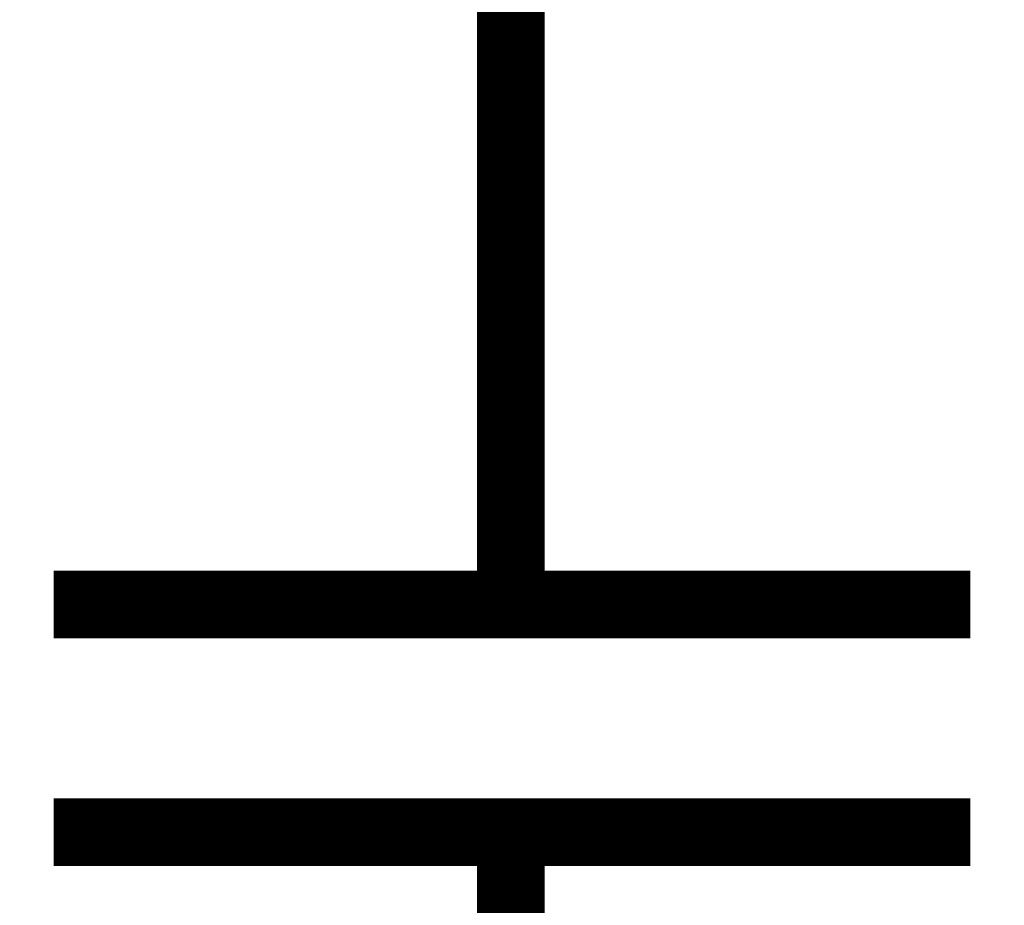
# Model space of a CAD drawing. Header units: inches. Extents: x 0 to 17, y 0 to 11.
# Tile 27 of 114: x 1.465 to 1.637, y 7.967 to 8.121. Entities that reach past the tile are written whole.
import ezdxf

# ---------------------------------------------------------------- set-up
doc = ezdxf.new("R2010")
doc.units = ezdxf.units.IN
doc.header["$MEASUREMENT"] = 0
doc.layers.add('Sheet', color=255, linetype='Continuous')

msp = doc.modelspace()

# ---------------------------------------------------------------- linework, layer by layer
at = {"layer": 'Sheet'}
for points in [[(1.55054, 8.04978, 0.0118, 0.0118, 0), (1.55054, 8.14969, 0.0118, 0.0118, 0)], [(1.55054, 8.04978, 0.0118, 0.0118, 0), (1.55054, 8.01964, 0.0118, 0.0118, 0)], [(1.47085, 8.01964, 0.0118, 0.0118, 0), (1.63062, 8.01964, 0.0118, 0.0118, 0)], [(1.47085, 7.98, 0.0118, 0.0118, 0), (1.63062, 7.98, 0.0118, 0.0118, 0)], [(1.55054, 7.94986, 0.0118, 0.0118, 0), (1.55054, 7.98, 0.0118, 0.0118, 0)]]:
    msp.add_lwpolyline(points, format="xyseb", dxfattribs=at)

doc.saveas('drawing.dxf')
